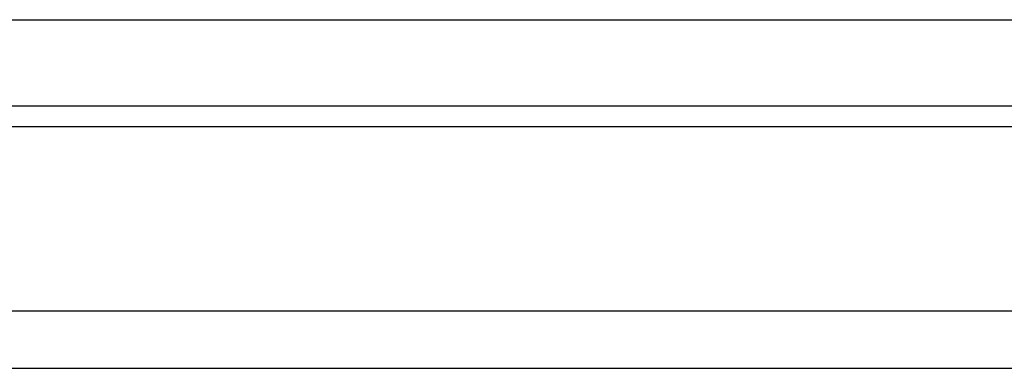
# Model space of a CAD drawing. Header units: millimetres. Extents: x 291 to 529, y -136 to -56.
# Tile 5 of 54: x 452.57 to 464.57, y -122.71 to -118.46. Entities that reach past the tile are written whole.
import ezdxf

# ---------------------------------------------------------------- set-up
doc = ezdxf.new("R2010")
doc.units = ezdxf.units.MM
doc.header["$LTSCALE"] = 0.1
doc.layers.add('OUT', color=3, linetype='CONTINUOUS')

msp = doc.modelspace()

# ---------------------------------------------------------------- linework, layer by layer
at = {"layer": 'OUT', "color": 0}
for p, q in [((440.572, -118.457), (488.572, -118.457)), ((440.572, -119.507), (488.572, -119.507)), ((397.986, -119.757), (528.572, -119.757)), ((397.747, -122.007), (528.572, -122.007)), ((378.572, -122.707), (528.572, -122.707))]:
    msp.add_line(p, q, dxfattribs=at)

doc.saveas('drawing.dxf')
